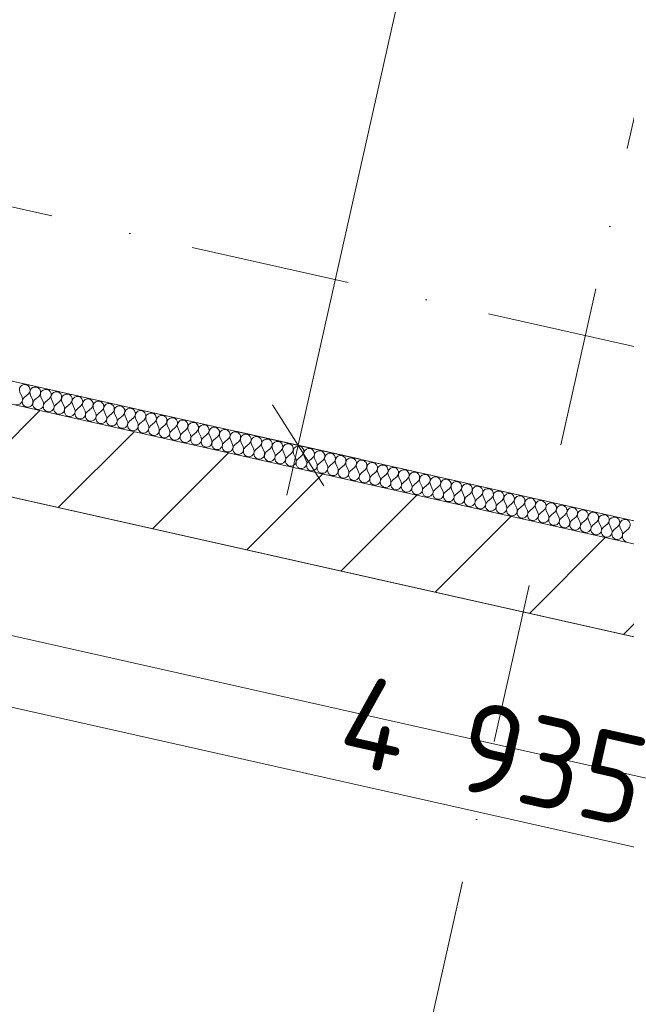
# Model space of a CAD drawing. Header units: millimetres. Extents: x -7213913 to -6930525, y 6129472 to 6355042.
# Tile 157 of 214: x -7189615 to -7188277, y 6172945 to 6175118. Entities that reach past the tile are written whole.
import ezdxf
from ezdxf.enums import TextEntityAlignment as Align

# ---------------------------------------------------------------- set-up
doc = ezdxf.new("R2010")
doc.units = ezdxf.units.MM
doc.header["$MEASUREMENT"] = 0
doc.linetypes.add('Штрихпунктирная', pattern=[670.277762, 352.777767, -176.388884, 0, -141.111112])
for name, color, linetype, lineweight in [('0_Ном._пера__120', 7, 'Continuous', 0), ('S - квартира_помещение.АР_Ном._пера__2', 8, 'Continuous', 15), ('S - МОП.АР_Ном._пера__2', 8, 'Continuous', 15), ('АР-Стены_внешние_.АР_Ном._пера__1', 7, 'Continuous', 0), ('АР-Стены_Перегородки_межквартирные_200.АР_Ном._пера__1', 7, 'Continuous', 15), ('АР-Чертеж-Оси_Осевые размеры.АР_Ном._пера__120', 7, 'Continuous', 0), ('АР-Чертеж-Размеры.АР_Ном._пера__1', 7, 'Continuous', 0), ('Паспорта Зон Archicad_Ном._пера__1', 7, 'Continuous', 0)]:
    doc.layers.add(name, color=color, linetype=linetype, lineweight=lineweight)
for name, color, linetype in [('S - квартира_помещение.АР', 7, 'Continuous'), ('S - МОП.АР', 7, 'Continuous'), ('АР-Стены_внешние_.АР', 7, 'Continuous'), ('АР-Стены_Перегородки_межквартирные_200.АР', 7, 'Continuous'), ('АР-Чертеж-Оси_Осевые размеры.АР', 7, 'Continuous'), ('АР-Чертеж-Размеры.АР', 7, 'Continuous')]:
    doc.layers.add(name, color=color, linetype=linetype)
doc.styles.add('РЎР“Р•РќР•Р\xa0Р\x98Р\xa0_РЎРўР\x98Р›Р¬_1', font='txt')
doc.styles.add('РЎР“Р•РќР•Р\xa0Р\x98Р\xa0_РЎРўР\x98Р›Р¬_2', font='calibri.ttf')
doc.styles.add('РЎР“Р•РќР•Р\xa0Р\x98Р\xa0_РЎРўР\x98Р›Р¬_3', font='GOST_Common.ttf')
doc.styles.add('РЎР“Р•РќР•Р\xa0Р\x98Р\xa0_РЎРўР\x98Р›Р¬_5', font='GOTHIC.TTF')
doc.dimstyles.new('СГЕНЕРИР_СТИЛЬ__3', dxfattribs={"dimtxt": 200, "dimasz": 142.5, "dimexe": 0.18, "dimexo": 0.0625, "dimgap": 0, "dimtad": 1, "dimdec": 0, "dimzin": 0, "dimdsep": 46, "dimtxsty": 'РЎР“Р•РќР•Р\xa0Р\x98Р\xa0_РЎРўР\x98Р›Р¬_3', "dimblk": 'ARROWHEAD_6', "dimblk1": 'ARROWHEAD_6', "dimblk2": 'ARROWHEAD_6', "dimcen": 0.09, "dimse1": 1, "dimse2": 1, "dimclrd": 7, "dimclre": 7, "dimclrt": 7, "dimazin": 0, "dimtfac": 1, "dimtdec": 4, "dimtmove": 0, "dimatfit": 3, "dimfxl": 1, "dimtolj": 1, "dimtzin": 0, "dimarcsym": 0})
doc.dimstyles.new('СГЕНЕРИР_СТИЛЬ__4', dxfattribs={"dimtxt": 200, "dimasz": 142.5, "dimexe": 0.18, "dimexo": 0.0625, "dimgap": 0, "dimtad": 1, "dimdec": 0, "dimzin": 0, "dimdsep": 46, "dimtxsty": 'РЎР“Р•РќР•Р\xa0Р\x98Р\xa0_РЎРўР\x98Р›Р¬_3', "dimblk": 'ARROWHEAD_6', "dimblk1": 'ARROWHEAD_6', "dimblk2": 'ARROWHEAD_6', "dimcen": 0.09, "dimse1": 1, "dimse2": 1, "dimclrd": 7, "dimclre": 7, "dimclrt": 7, "dimazin": 0, "dimtfac": 1, "dimtdec": 4, "dimtmove": 2, "dimatfit": 3, "dimfxl": 1, "dimtolj": 1, "dimtzin": 0, "dimarcsym": 0})
doc.dimstyles.new('СГЕНЕРИР_СТИЛЬ__5', dxfattribs={"dimtxt": 129.999995, "dimasz": 142.5, "dimexe": 0.18, "dimexo": 300000, "dimgap": 0, "dimtad": 1, "dimdec": 0, "dimzin": 0, "dimdsep": 46, "dimtxsty": 'РЎР“Р•РќР•Р\xa0Р\x98Р\xa0_РЎРўР\x98Р›Р¬_3', "dimblk": 'ARROWHEAD_6', "dimblk1": 'ARROWHEAD_6', "dimblk2": 'ARROWHEAD_6', "dimcen": 0.09, "dimclrd": 7, "dimclre": 7, "dimclrt": 7, "dimazin": 0, "dimtfac": 1, "dimtdec": 4, "dimtmove": 0, "dimatfit": 3, "dimfxl": 1, "dimtolj": 1, "dimtzin": 0, "dimarcsym": 0})

# ---------------------------------------------------------------- blocks, each defined once
blk = doc.blocks.new('Кухня-столовая_1_36_10', base_point=(-7189706.6, 6172379.4))
at = {"layer": 'S - квартира_помещение.АР_Ном._пера__2', "color": 8, "linetype": 'Continuous', "lineweight": 15, "flags": 128}
blk.add_lwpolyline([(-7191575.2, 6171426.9), (-7190722.4, 6171235.4), (-7190722.6, 6171234.4), (-7186334.8, 6170248.9), (-7186314, 6170301.4), (-7186280.6, 6170774.7), (-7186280.6, 6170774.7), (-7186104.1, 6173271.8), (-7188699.2, 6173854.7), (-7193260.6, 6174879.1), (-7193758.8, 6172665.4), (-7191416.4, 6172138.2)], close=True, dxfattribs=at)
at = {"layer": 'Паспорта Зон Archicad_Ном._пера__1', "color": 7, "lineweight": 0, "style": 'РЎР“Р•РќР•Р\xa0Р\x98Р\xa0_РЎРўР\x98Р›Р¬_1'}
blk.add_attdef('ROOM_NUMBER', text='', height=250, rotation=347.3417, dxfattribs=at).set_placement((-7189753, 6172541.6), align=Align.MIDDLE_CENTER)
at = {"layer": 'Паспорта Зон Archicad_Ном._пера__1', "color": 7, "lineweight": 0, "style": 'РЎР“Р•РќР•Р\xa0Р\x98Р\xa0_РЎРўР\x98Р›Р¬_2'}
blk.add_attdef('ROOM_AREA', text='', height=200, rotation=347.3417, dxfattribs=at).set_placement((-7186500.4, 6170782.9), align=Align.MIDDLE_RIGHT)
blk = doc.blocks.new('Лифтовой холл _ ПБЗ_1_51_10', base_point=(-7188853.3, 6178755.2))
at = {"layer": 'S - МОП.АР_Ном._пера__2', "color": 8, "linetype": 'Continuous', "lineweight": 15, "flags": 128}
blk.add_lwpolyline([(-7192033.9, 6181367.8), (-7192391.1, 6179777.4), (-7190283.6, 6179304.1), (-7191317.8, 6174699), (-7187902.9, 6173932.1), (-7186511.4, 6180127.5)], close=True, dxfattribs=at)
at = {"layer": 'Паспорта Зон Archicad_Ном._пера__1', "color": 7, "lineweight": 0, "style": 'РЎР“Р•РќР•Р\xa0Р\x98Р\xa0_РЎРўР\x98Р›Р¬_3'}
blk.add_attdef('ROOM_NUMBER', text='', height=350, rotation=347.3417, dxfattribs=at).set_placement((-7188399.6, 6179289.7), align=Align.MIDDLE_CENTER)
at = {"layer": 'Паспорта Зон Archicad_Ном._пера__1', "color": 7, "lineweight": 0, "style": 'РЎР“Р•РќР•Р\xa0Р\x98Р\xa0_РЎРўР\x98Р›Р¬_2'}
blk.add_attdef('ROOM_AREA', text='', height=200, rotation=347.3417, dxfattribs=at).set_placement((-7188124.3, 6178671.6), align=Align.MIDDLE_RIGHT)
blk = doc.blocks.new('Стена_208_10', base_point=(-7193336.2, 6174998.6))
at = {"layer": 'АР-Стены_Перегородки_межквартирные_200.АР', "linetype": 'Continuous', "lineweight": 0, "true_color": 0x000000}
h = blk.add_hatch(dxfattribs=at)
h.set_pattern_fill('БЛОКИ_БЕТОННЫЕ_ЭФФЕКТИВН_28', color=18, style=0, pattern_type=2)
h.set_pattern_definition([(45, (-6566190.34, 6562677.8), (-127.279217, 127.279217), [])])
h.paths.add_polyline_path([(-7193260.6, 6174879.1), (-7186020.2, 6173253), (-7185976.4, 6173448.1), (-7193216.8, 6175074.3)])
at = {"layer": 'АР-Стены_Перегородки_межквартирные_200.АР_Ном._пера__1', "color": 7, "linetype": 'Continuous', "lineweight": 15, "flags": 128}
for points in [[(-7193260.6, 6174879.1), (-7186104.1, 6173271.8)], [(-7187894.3, 6173878.9), (-7191348.3, 6174654.6)]]:
    blk.add_lwpolyline(points, dxfattribs=at)
blk = doc.blocks.new('*X542', base_point=(-6566190.3, 6562677.8))
at = {"layer": 'АР-Стены_внешние_.АР_Ном._пера__1', "color": 7, "linetype": 'Continuous', "lineweight": 0}
for p, q in [((-7189614.7, 6174295.8), (-7189609.8, 6174284.9)), ((-7189596.1, 6174291.6), (-7189605.2, 6174283.9)), ((-7189591.5, 6174290.5), (-7189586.6, 6174279.7)), ((-7189572.9, 6174286.4), (-7189581.9, 6174278.6)), ((-7189568.2, 6174285.3), (-7189563.4, 6174274.5)), ((-7189549.7, 6174281.2), (-7189558.7, 6174273.4)), ((-7189545, 6174280.1), (-7189540.1, 6174269.3)), ((-7189526.4, 6174275.9), (-7189535.5, 6174268.2)), ((-7189521.8, 6174274.9), (-7189516.9, 6174264)), ((-7189503.2, 6174270.7), (-7189512.3, 6174263)), ((-7189498.5, 6174269.7), (-7189493.7, 6174258.8)), ((-7189480, 6174265.5), (-7189489, 6174257.8)), ((-7189475.3, 6174264.5), (-7189470.4, 6174253.6)), ((-7189456.7, 6174260.3), (-7189465.8, 6174252.6)), ((-7189452.1, 6174259.2), (-7189447.2, 6174248.4)), ((-7189433.5, 6174255.1), (-7189442.6, 6174247.3)), ((-7189428.9, 6174254), (-7189424, 6174243.2)), ((-7189410.3, 6174249.9), (-7189419.3, 6174242.1)), ((-7189405.6, 6174248.8), (-7189400.7, 6174238)), ((-7189387, 6174244.6), (-7189396.1, 6174236.9)), ((-7189382.4, 6174243.6), (-7189377.5, 6174232.7)), ((-7189363.8, 6174239.4), (-7189372.9, 6174231.7)), ((-7189359.2, 6174238.4), (-7189354.3, 6174227.5)), ((-7189340.6, 6174234.2), (-7189349.6, 6174226.5)), ((-7189335.9, 6174233.2), (-7189331, 6174222.3)), ((-7189317.3, 6174229), (-7189326.4, 6174221.3)), ((-7189312.7, 6174227.9), (-7189307.8, 6174217.1)), ((-7189294.1, 6174223.8), (-7189303.2, 6174216)), ((-7189289.5, 6174222.7), (-7189284.6, 6174211.9)), ((-7189270.9, 6174218.5), (-7189279.9, 6174210.8)), ((-7189266.2, 6174217.5), (-7189261.4, 6174206.6)), ((-7189247.7, 6174213.3), (-7189256.7, 6174205.6)), ((-7189243, 6174212.3), (-7189238.1, 6174201.4)), ((-7189224.4, 6174208.1), (-7189233.5, 6174200.4)), ((-7189219.8, 6174207.1), (-7189214.9, 6174196.2)), ((-7189201.2, 6174202.9), (-7189210.2, 6174195.2)), ((-7189196.5, 6174201.9), (-7189191.7, 6174191)), ((-7189178, 6174197.7), (-7189187, 6174190)), ((-7189173.3, 6174196.6), (-7189168.4, 6174185.8)), ((-7189154.7, 6174192.5), (-7189163.8, 6174184.7)), ((-7189150.1, 6174191.4), (-7189145.2, 6174180.6)), ((-7189131.5, 6174187.2), (-7189140.6, 6174179.5)), ((-7189126.9, 6174186.2), (-7189122, 6174175.3)), ((-7189108.3, 6174182), (-7189117.3, 6174174.3)), ((-7189103.6, 6174181), (-7189098.7, 6174170.1)), ((-7189085, 6174176.8), (-7189094.1, 6174169.1)), ((-7189080.4, 6174175.8), (-7189075.5, 6174164.9)), ((-7189061.8, 6174171.6), (-7189070.9, 6174163.9)), ((-7189057.2, 6174170.5), (-7189052.3, 6174159.7)), ((-7189038.6, 6174166.4), (-7189047.6, 6174158.6)), ((-7189033.9, 6174165.3), (-7189029, 6174154.5)), ((-7189015.3, 6174161.2), (-7189024.4, 6174153.4)), ((-7189010.7, 6174160.1), (-7189005.8, 6174149.3)), ((-7188992.1, 6174155.9), (-7189001.2, 6174148.2)), ((-7188987.5, 6174154.9), (-7188982.6, 6174144)), ((-7188968.9, 6174150.7), (-7188977.9, 6174143)), ((-7188964.2, 6174149.7), (-7188959.4, 6174138.8)), ((-7188945.7, 6174145.5), (-7188954.7, 6174137.8)), ((-7188941, 6174144.5), (-7188936.1, 6174133.6)), ((-7188922.4, 6174140.3), (-7188931.5, 6174132.6)), ((-7188917.8, 6174139.2), (-7188912.9, 6174128.4)), ((-7188899.2, 6174135.1), (-7188908.2, 6174127.3)), ((-7188894.5, 6174134), (-7188889.7, 6174123.2)), ((-7188876, 6174129.9), (-7188885, 6174122.1)), ((-7188871.3, 6174128.8), (-7188866.4, 6174117.9)), ((-7188852.7, 6174124.6), (-7188861.8, 6174116.9)), ((-7188848.1, 6174123.6), (-7188843.2, 6174112.7)), ((-7188829.5, 6174119.4), (-7188838.6, 6174111.7)), ((-7188824.9, 6174118.4), (-7188820, 6174107.5)), ((-7188806.3, 6174114.2), (-7188815.3, 6174106.5)), ((-7188801.6, 6174113.2), (-7188796.7, 6174102.3)), ((-7188783, 6174109), (-7188792.1, 6174101.3)), ((-7188778.4, 6174107.9), (-7188773.5, 6174097.1)), ((-7188759.8, 6174103.8), (-7188768.9, 6174096)), ((-7188755.2, 6174102.7), (-7188750.3, 6174091.9)), ((-7188736.6, 6174098.5), (-7188745.6, 6174090.8)), ((-7188731.9, 6174097.5), (-7188727, 6174086.6)), ((-7188713.3, 6174093.3), (-7188722.4, 6174085.6)), ((-7188708.7, 6174092.3), (-7188703.8, 6174081.4)), ((-7188690.1, 6174088.1), (-7188699.2, 6174080.4)), ((-7188685.5, 6174087.1), (-7188680.6, 6174076.2)), ((-7188666.9, 6174082.9), (-7188675.9, 6174075.2)), ((-7188662.2, 6174081.9), (-7188657.4, 6174071)), ((-7188643.7, 6174077.7), (-7188652.7, 6174069.9)), ((-7188639, 6174076.6), (-7188634.1, 6174065.8)), ((-7188620.4, 6174072.5), (-7188629.5, 6174064.7)), ((-7188615.8, 6174071.4), (-7188610.9, 6174060.6)), ((-7188597.2, 6174067.2), (-7188606.2, 6174059.5)), ((-7188592.5, 6174066.2), (-7188587.7, 6174055.3)), ((-7188574, 6174062), (-7188583, 6174054.3)), ((-7188569.3, 6174061), (-7188564.4, 6174050.1)), ((-7188550.7, 6174056.8), (-7188559.8, 6174049.1)), ((-7188546.1, 6174055.8), (-7188541.2, 6174044.9)), ((-7188527.5, 6174051.6), (-7188536.6, 6174043.9)), ((-7188522.9, 6174050.5), (-7188518, 6174039.7)), ((-7188504.3, 6174046.4), (-7188513.3, 6174038.6)), ((-7188499.6, 6174045.3), (-7188494.7, 6174034.5)), ((-7188481, 6174041.2), (-7188490.1, 6174033.4)), ((-7188476.4, 6174040.1), (-7188471.5, 6174029.3)), ((-7188457.8, 6174035.9), (-7188466.9, 6174028.2)), ((-7188453.2, 6174034.9), (-7188448.3, 6174024)), ((-7188434.6, 6174030.7), (-7188443.6, 6174023)), ((-7188429.9, 6174029.7), (-7188425, 6174018.8)), ((-7188411.3, 6174025.5), (-7188420.4, 6174017.8)), ((-7188406.7, 6174024.5), (-7188401.8, 6174013.6)), ((-7188388.1, 6174020.3), (-7188397.2, 6174012.6)), ((-7188383.5, 6174019.2), (-7188378.6, 6174008.4)), ((-7188364.9, 6174015.1), (-7188373.9, 6174007.3)), ((-7188360.2, 6174014), (-7188355.4, 6174003.2)), ((-7188341.7, 6174009.8), (-7188350.7, 6174002.1)), ((-7188337, 6174008.8), (-7188332.1, 6173997.9)), ((-7188318.4, 6174004.6), (-7188327.5, 6173996.9)), ((-7188313.8, 6174003.6), (-7188308.9, 6173992.7)), ((-7188295.2, 6173999.4), (-7188304.2, 6173991.7)), ((-7188290.5, 6173998.4), (-7188285.7, 6173987.5)), ((-7188272, 6173994.2), (-7188281, 6173986.5))]:
    blk.add_line(p, q, dxfattribs=at)
for centre, start, end in [((-7189603.8, 6174300.6), 310.4719, 204.2117), ((-7189580.6, 6174295.4), 310.4719, 204.2117), ((-7189557.4, 6174290.2), 310.4719, 204.2117), ((-7189620.7, 6174280), 257.3418, 24.2117), ((-7189597.4, 6174274.8), 130.4719, 257.3418), ((-7189597.4, 6174274.8), 257.3418, 24.2117), ((-7189574.2, 6174269.6), 130.4719, 257.3418), ((-7189534.2, 6174285), 310.4719, 204.2117), ((-7189510.9, 6174279.8), 310.4719, 204.2117), ((-7189487.7, 6174274.6), 310.4719, 204.2117), ((-7189464.5, 6174269.3), 310.4719, 204.2117), ((-7189574.2, 6174269.6), 257.3418, 24.2117), ((-7189551, 6174264.4), 130.4719, 257.3418), ((-7189551, 6174264.4), 257.3418, 24.2117), ((-7189527.8, 6174259.2), 130.4719, 257.3418), ((-7189527.8, 6174259.2), 257.3418, 24.2117), ((-7189504.5, 6174253.9), 130.4719, 257.3418), ((-7189504.5, 6174253.9), 257.3418, 24.2117), ((-7189481.3, 6174248.7), 130.4719, 257.3418), ((-7189441.2, 6174264.1), 310.4719, 204.2117), ((-7189418, 6174258.9), 310.4719, 204.2117), ((-7189394.8, 6174253.7), 310.4719, 204.2117), ((-7189371.5, 6174248.5), 310.4719, 204.2117), ((-7189481.3, 6174248.7), 257.3418, 24.2117), ((-7189458.1, 6174243.5), 130.4719, 257.3418), ((-7189458.1, 6174243.5), 257.3418, 24.2117), ((-7189434.8, 6174238.3), 130.4719, 257.3418), ((-7189434.8, 6174238.3), 257.3418, 24.2117), ((-7189411.6, 6174233.1), 130.4719, 257.3418), ((-7189411.6, 6174233.1), 257.3418, 24.2117), ((-7189388.4, 6174227.9), 130.4719, 257.3418), ((-7189348.3, 6174243.3), 310.4719, 204.2117), ((-7189325.1, 6174238), 310.4719, 204.2117), ((-7189301.8, 6174232.8), 310.4719, 204.2117), ((-7189278.6, 6174227.6), 310.4719, 204.2117), ((-7189255.4, 6174222.4), 310.4719, 204.2117), ((-7189388.4, 6174227.9), 257.3418, 24.2117), ((-7189365.1, 6174222.6), 130.4719, 257.3418), ((-7189365.1, 6174222.6), 257.3418, 24.2117), ((-7189341.9, 6174217.4), 130.4719, 257.3418), ((-7189341.9, 6174217.4), 257.3418, 24.2117), ((-7189318.7, 6174212.2), 130.4719, 257.3418), ((-7189318.7, 6174212.2), 257.3418, 24.2117), ((-7189295.4, 6174207), 130.4719, 257.3418), ((-7189232.2, 6174217.2), 310.4719, 204.2117), ((-7189208.9, 6174212), 310.4719, 204.2117), ((-7189185.7, 6174206.7), 310.4719, 204.2117), ((-7189162.5, 6174201.5), 310.4719, 204.2117), ((-7189295.4, 6174207), 257.3418, 24.2117), ((-7189272.2, 6174201.8), 130.4719, 257.3418), ((-7189272.2, 6174201.8), 257.3418, 24.2117), ((-7189249, 6174196.5), 130.4719, 257.3418), ((-7189249, 6174196.5), 257.3418, 24.2117), ((-7189225.8, 6174191.3), 130.4719, 257.3418), ((-7189225.8, 6174191.3), 257.3418, 24.2117), ((-7189202.5, 6174186.1), 130.4719, 257.3418), ((-7189202.5, 6174186.1), 257.3418, 24.2117), ((-7189139.2, 6174196.3), 310.4719, 204.2117), ((-7189116, 6174191.1), 310.4719, 204.2117), ((-7189092.8, 6174185.9), 310.4719, 204.2117), ((-7189069.5, 6174180.6), 310.4719, 204.2117), ((-7189179.3, 6174180.9), 130.4719, 257.3418), ((-7189179.3, 6174180.9), 257.3418, 24.2117), ((-7189156.1, 6174175.7), 130.4719, 257.3418), ((-7189156.1, 6174175.7), 257.3418, 24.2117), ((-7189132.8, 6174170.5), 130.4719, 257.3418), ((-7189132.8, 6174170.5), 257.3418, 24.2117), ((-7189109.6, 6174165.2), 130.4719, 257.3418), ((-7189109.6, 6174165.2), 257.3418, 24.2117), ((-7189086.4, 6174160), 130.4719, 257.3418), ((-7189046.3, 6174175.4), 310.4719, 204.2117), ((-7189023.1, 6174170.2), 310.4719, 204.2117), ((-7188999.8, 6174165), 310.4719, 204.2117), ((-7188976.6, 6174159.8), 310.4719, 204.2117), ((-7189086.4, 6174160), 257.3418, 24.2117), ((-7189063.1, 6174154.8), 130.4719, 257.3418), ((-7189063.1, 6174154.8), 257.3418, 24.2117), ((-7189039.9, 6174149.6), 130.4719, 257.3418), ((-7189039.9, 6174149.6), 257.3418, 24.2117), ((-7189016.7, 6174144.4), 130.4719, 257.3418), ((-7189016.7, 6174144.4), 257.3418, 24.2117), ((-7188993.4, 6174139.2), 130.4719, 257.3418), ((-7188953.4, 6174154.6), 310.4719, 204.2117), ((-7188930.2, 6174149.3), 310.4719, 204.2117), ((-7188906.9, 6174144.1), 310.4719, 204.2117), ((-7188883.7, 6174138.9), 310.4719, 204.2117), ((-7188993.4, 6174139.2), 257.3418, 24.2117), ((-7188970.2, 6174133.9), 130.4719, 257.3418), ((-7188970.2, 6174133.9), 257.3418, 24.2117), ((-7188947, 6174128.7), 130.4719, 257.3418), ((-7188947, 6174128.7), 257.3418, 24.2117), ((-7188923.8, 6174123.5), 130.4719, 257.3418), ((-7188923.8, 6174123.5), 257.3418, 24.2117), ((-7188900.5, 6174118.3), 130.4719, 257.3418), ((-7188860.5, 6174133.7), 310.4719, 204.2117), ((-7188837.2, 6174128.5), 310.4719, 204.2117), ((-7188814, 6174123.3), 310.4719, 204.2117), ((-7188790.8, 6174118), 310.4719, 204.2117), ((-7188900.5, 6174118.3), 257.3418, 24.2117), ((-7188877.3, 6174113.1), 130.4719, 257.3418), ((-7188877.3, 6174113.1), 257.3418, 24.2117), ((-7188854.1, 6174107.8), 130.4719, 257.3418), ((-7188854.1, 6174107.8), 257.3418, 24.2117), ((-7188830.8, 6174102.6), 130.4719, 257.3418), ((-7188830.8, 6174102.6), 257.3418, 24.2117), ((-7188807.6, 6174097.4), 130.4719, 257.3418), ((-7188767.5, 6174112.8), 310.4719, 204.2117), ((-7188744.3, 6174107.6), 310.4719, 204.2117), ((-7188721.1, 6174102.4), 310.4719, 204.2117), ((-7188697.8, 6174097.2), 310.4719, 204.2117), ((-7188674.6, 6174091.9), 310.4719, 204.2117), ((-7188807.6, 6174097.4), 257.3418, 24.2117), ((-7188784.4, 6174092.2), 130.4719, 257.3418), ((-7188784.4, 6174092.2), 257.3418, 24.2117), ((-7188761.1, 6174087), 130.4719, 257.3418), ((-7188761.1, 6174087), 257.3418, 24.2117), ((-7188737.9, 6174081.8), 130.4719, 257.3418), ((-7188737.9, 6174081.8), 257.3418, 24.2117), ((-7188714.7, 6174076.5), 130.4719, 257.3418), ((-7188651.4, 6174086.7), 310.4719, 204.2117), ((-7188628.1, 6174081.5), 310.4719, 204.2117), ((-7188604.9, 6174076.3), 310.4719, 204.2117), ((-7188581.7, 6174071.1), 310.4719, 204.2117), ((-7188714.7, 6174076.5), 257.3418, 24.2117), ((-7188691.4, 6174071.3), 130.4719, 257.3418), ((-7188691.4, 6174071.3), 257.3418, 24.2117), ((-7188668.2, 6174066.1), 130.4719, 257.3418), ((-7188668.2, 6174066.1), 257.3418, 24.2117), ((-7188645, 6174060.9), 130.4719, 257.3418), ((-7188645, 6174060.9), 257.3418, 24.2117), ((-7188621.8, 6174055.7), 130.4719, 257.3418), ((-7188621.8, 6174055.7), 257.3418, 24.2117), ((-7188558.5, 6174065.9), 310.4719, 204.2117), ((-7188535.2, 6174060.6), 310.4719, 204.2117), ((-7188512, 6174055.4), 310.4719, 204.2117), ((-7188488.8, 6174050.2), 310.4719, 204.2117), ((-7188598.5, 6174050.5), 130.4719, 257.3418), ((-7188598.5, 6174050.5), 257.3418, 24.2117), ((-7188575.3, 6174045.2), 130.4719, 257.3418), ((-7188575.3, 6174045.2), 257.3418, 24.2117), ((-7188552.1, 6174040), 130.4719, 257.3418), ((-7188552.1, 6174040), 257.3418, 24.2117), ((-7188528.8, 6174034.8), 130.4719, 257.3418), ((-7188528.8, 6174034.8), 257.3418, 24.2117), ((-7188505.6, 6174029.6), 130.4719, 257.3418), ((-7188465.5, 6174045), 310.4719, 204.2117), ((-7188442.3, 6174039.8), 310.4719, 204.2117), ((-7188419.1, 6174034.6), 310.4719, 204.2117), ((-7188395.8, 6174029.3), 310.4719, 204.2117), ((-7188505.6, 6174029.6), 257.3418, 24.2117), ((-7188482.4, 6174024.4), 130.4719, 257.3418), ((-7188482.4, 6174024.4), 257.3418, 24.2117), ((-7188459.1, 6174019.2), 130.4719, 257.3418), ((-7188459.1, 6174019.2), 257.3418, 24.2117), ((-7188435.9, 6174013.9), 130.4719, 257.3418), ((-7188435.9, 6174013.9), 257.3418, 24.2117), ((-7188412.7, 6174008.7), 130.4719, 257.3418), ((-7188372.6, 6174024.1), 310.4719, 204.2117), ((-7188349.4, 6174018.9), 310.4719, 204.2117), ((-7188326.1, 6174013.7), 310.4719, 204.2117), ((-7188302.9, 6174008.5), 310.4719, 204.2117), ((-7188412.7, 6174008.7), 257.3418, 24.2117), ((-7188389.4, 6174003.5), 130.4719, 257.3418), ((-7188389.4, 6174003.5), 257.3418, 24.2117), ((-7188366.2, 6173998.3), 130.4719, 257.3418), ((-7188366.2, 6173998.3), 257.3418, 24.2117), ((-7188343, 6173993.1), 130.4719, 257.3418), ((-7188343, 6173993.1), 257.3418, 24.2117), ((-7188319.8, 6173987.8), 130.4719, 257.3418), ((-7188279.7, 6174003.3), 310.4719, 204.2117), ((-7188319.8, 6173987.8), 257.3418, 24.2117), ((-7188296.5, 6173982.6), 130.4719, 257.3418), ((-7188296.5, 6173982.6), 257.3418, 24.2117), ((-7188273.3, 6173977.4), 130.4719, 257.3418)]:
    blk.add_arc(centre, 11.9, start, end, dxfattribs=at)
blk = doc.blocks.new('Стена_227_10', base_point=(-7191337.3, 6174703.4))
at = {"layer": 'АР-Стены_внешние_.АР_Ном._пера__1', "color": 7, "linetype": 'Continuous', "lineweight": 0, "flags": 128}
for points in [[(-7187883.4, 6173927.7), (-7191337.3, 6174703.4)], [(-7191348.3, 6174654.6), (-7187894.3, 6173878.9)]]:
    blk.add_lwpolyline(points, dxfattribs=at)
at = {"layer": 'АР-Стены_внешние_.АР', "color": 7, "lineweight": 0}
blk.add_blockref('*X542', (-6566190.3, 6562677.8), dxfattribs=at)
blk = doc.blocks.new('Полилиния_2_10', base_point=(-7186841.8, 6173131.8))
at = {"layer": '0_Ном._пера__120', "color": 7, "linetype": 'Continuous', "lineweight": 0, "flags": 128}
blk.add_lwpolyline([(-7186841.8, 6173131.8), (-7190461.8, 6173944.8), (-7191342.2, 6174908)], dxfattribs=at)
blk = doc.blocks.new('*D1013', base_point=(-6566190.3, 6562677.8))
at = {"layer": 'АР-Чертеж-Размеры.АР_Ном._пера__1', "color": 7, "linetype": 'Continuous', "lineweight": 0, "transparency": 16777216}
for p, q in [((-7187609.1, 6180374), (-7187584.4, 6180483.8)), ((-7187552.3, 6180284.4), (-7187665.8, 6180463.7)), ((-7187471.9, 6180343.2), (-7187746.3, 6180404.9)), ((-7189000.5, 6174178.6), (-7187609.1, 6180374)), ((-7189057.3, 6174268.2), (-7188943.8, 6174089)), ((-7188863.3, 6174147.8), (-7189137.7, 6174209.4)), ((-7189025.2, 6174068.8), (-7189000.5, 6174178.6))]:
    blk.add_line(p, q, dxfattribs=at)
at = {"layer": 'АР-Чертеж-Размеры.АР_Ном._пера__1', "color": 7, "lineweight": 0, "transparency": 16777216, "insert": (-7188375.5, 6177080.4), "char_height": 130, "attachment_point": 7, "rotation": 77.3418, "style": 'РЎР“Р•РќР•Р\xa0Р\x98Р\xa0_РЎРўР\x98Р›Р¬_3'}
blk.add_mtext('\\A1;{\\pql;\\fGOST Common|b0|i0|c204|p0;\\W1.000000;6\xa0350}', dxfattribs=at)
blk = doc.blocks.new('ARROWHEAD_6')
at = {"color": 0, "linetype": 'Continuous', "lineweight": 0}
for p, q in [((-0.5, -0.5), (0.5, 0.5)), ((0, 0), (-1, 0))]:
    blk.add_line(p, q, dxfattribs=at)
blk = doc.blocks.new('*D1066', base_point=(-6566190.3, 6562677.8))
at = {"layer": 'АР-Чертеж-Размеры.АР_Ном._пера__1', "color": 7, "linetype": 'Continuous', "lineweight": 0, "transparency": 16777216}
for p, q in [((-7187004.7, 6173474.1), (-7186980, 6173583.8)), ((-7186947.9, 6173384.5), (-7187061.4, 6173563.7)), ((-7186867.5, 6173443.3), (-7187141.9, 6173504.9)), ((-7187662.1, 6170546.8), (-7187004.7, 6173474.1)), ((-7187718.9, 6170636.4), (-7187605.4, 6170457.2)), ((-7187524.9, 6170516), (-7187799.3, 6170577.6)), ((-7187686.8, 6170437), (-7187662.1, 6170546.8))]:
    blk.add_line(p, q, dxfattribs=at)
at = {"layer": 'АР-Чертеж-Размеры.АР_Ном._пера__1', "color": 7, "lineweight": 0, "transparency": 16777216, "insert": (-7187363.9, 6172165.2), "char_height": 200, "attachment_point": 7, "rotation": 77.3417, "style": 'РЎР“Р•РќР•Р\xa0Р\x98Р\xa0_РЎРўР\x98Р›Р¬_3'}
blk.add_mtext('\\A1;{\\pql;\\fGOST Common|b0|i0|c204|p0;\\W1.000000;3\xa0000}', dxfattribs=at)
blk = doc.blocks.new('*D1113', base_point=(-6566190.3, 6562677.8))
at = {"layer": 'АР-Чертеж-Размеры.АР_Ном._пера__1', "color": 7, "linetype": 'Continuous', "lineweight": 0, "transparency": 16777216}
for p, q in [((-7191018.1, 6173911.7), (-7193359.7, 6174437.7)), ((-7190987.3, 6174048.9), (-7191048.9, 6173774.5)), ((-7191107.7, 6173855), (-7190928.5, 6173968.4)), ((-7186203.3, 6172830.2), (-7191018.1, 6173911.7)), ((-7186172.5, 6172967.4), (-7186234.1, 6172693)), ((-7186292.9, 6172773.5), (-7186113.7, 6172887)), ((-7186093.6, 6172805.6), (-7186203.3, 6172830.2))]:
    blk.add_line(p, q, dxfattribs=at)
at = {"layer": 'АР-Чертеж-Размеры.АР_Ном._пера__1', "color": 7, "lineweight": 0, "transparency": 16777216, "insert": (-7188922, 6173481.9), "char_height": 200, "attachment_point": 7, "rotation": 347.3406, "style": 'РЎР“Р•РќР•Р\xa0Р\x98Р\xa0_РЎРўР\x98Р›Р¬_3'}
blk.add_mtext('\\A1;{\\pql;\\fGOST Common|b0|i0|c204|p0;\\W1.000000;4\xa0935}', dxfattribs=at)
blk = doc.blocks.new('Стандартный Маркер Сетки[197]_10', base_point=(-7209178.4, 6179094.6))
at = {"layer": 'АР-Чертеж-Оси_Осевые размеры.АР_Ном._пера__120', "color": 7, "linetype": 'Штрихпунктирная', "lineweight": 0}
blk.add_line((-7208202.8, 6178875.5), (-7184083.8, 6173458.5), dxfattribs=at)
at = {"layer": 'АР-Чертеж-Оси_Осевые размеры.АР_Ном._пера__120', "color": 7, "lineweight": 0, "style": 'РЎР“Р•РќР•Р\xa0Р\x98Р\xa0_РЎРўР\x98Р›Р¬_5'}
blk.add_attdef('AC_MarkerText_1', text='', height=350, rotation=347.3417, dxfattribs=at).set_placement((-7209596.4, 6179385.2), align=Align.TOP_CENTER)
blk = doc.blocks.new('Стандартный Маркер Сетки[216]_10', base_point=(-7209178.4, 6179094.6))
at = {"layer": 'АР-Чертеж-Оси_Осевые размеры.АР_Ном._пера__120', "color": 7, "linetype": 'Штрихпунктирная', "lineweight": 0}
blk.add_line((-7208202.8, 6178875.5), (-7184083.8, 6173458.5), dxfattribs=at)
at = {"layer": 'АР-Чертеж-Оси_Осевые размеры.АР_Ном._пера__120', "color": 7, "lineweight": 0, "style": 'РЎР“Р•РќР•Р\xa0Р\x98Р\xa0_РЎРўР\x98Р›Р¬_5'}
blk.add_attdef('AC_MarkerText_1', text='', height=350, rotation=347.3417, dxfattribs=at).set_placement((-7209596.4, 6179385.2), align=Align.TOP_CENTER)
blk = doc.blocks.new('Стандартный Маркер Сетки[229]_10', base_point=(-7182542.5, 6200354.4))
at = {"layer": 'АР-Чертеж-Оси_Осевые размеры.АР_Ном._пера__120', "color": 7, "linetype": 'Штрихпунктирная', "lineweight": 0}
blk.add_line((-7182761.7, 6199378.7), (-7197533.7, 6133606.7), dxfattribs=at)
at = {"layer": 'АР-Чертеж-Оси_Осевые размеры.АР_Ном._пера__120', "color": 7, "lineweight": 0, "style": 'РЎР“Р•РќР•Р\xa0Р\x98Р\xa0_РЎРўР\x98Р›Р¬_5'}
blk.add_attdef('AC_MarkerText_1', text='', height=350, rotation=347.3417, dxfattribs=at).set_placement((-7197792.5, 6132324.2), align=Align.TOP_CENTER)

msp = doc.modelspace()

# ---------------------------------------------------------------- linework, layer by layer
at = {"layer": 'S - квартира_помещение.АР', "color": 254, "linetype": 'Continuous', "lineweight": 0, "true_color": 0xd8d8d8, "flags": 128}
msp.add_lwpolyline([(-7191575.2, 6171426.9), (-7190722.4, 6171235.4), (-7190722.6, 6171234.4), (-7186334.8, 6170248.9), (-7186314, 6170301.4), (-7186280.6, 6170774.7), (-7186280.6, 6170774.7), (-7186104.1, 6173271.8), (-7188699.2, 6173854.7), (-7193260.6, 6174879.1), (-7193758.8, 6172665.4), (-7191416.4, 6172138.2)], close=True, dxfattribs=at)
at = {"layer": 'S - МОП.АР', "color": 254, "linetype": 'Continuous', "lineweight": 0, "true_color": 0xdadada, "flags": 128}
msp.add_lwpolyline([(-7192033.9, 6181367.8), (-7192391.1, 6179777.4), (-7190283.6, 6179304.1), (-7191317.8, 6174699), (-7187902.9, 6173932.1), (-7186511.4, 6180127.5)], close=True, dxfattribs=at)

# ---------------------------------------------------------------- block references
at = {"color": 7, "linetype": 'Continuous', "lineweight": 0}
msp.add_blockref('Полилиния_2_10', (-7186841.8, 6173131.8), dxfattribs=at)
at = {"layer": 'S - квартира_помещение.АР', "color": 7, "linetype": 'Continuous', "lineweight": 0}
msp.add_blockref('Кухня-столовая_1_36_10', (-7189706.6, 6172379.4), dxfattribs=at)
at = {"layer": 'S - МОП.АР', "color": 7, "linetype": 'Continuous', "lineweight": 0}
msp.add_blockref('Лифтовой холл _ ПБЗ_1_51_10', (-7188853.3, 6178755.2), dxfattribs=at)
at = {"layer": 'АР-Стены_внешние_.АР', "color": 7, "lineweight": 0}
msp.add_blockref('Стена_227_10', (-7191337.3, 6174703.4), dxfattribs=at)
at = {"layer": 'АР-Стены_Перегородки_межквартирные_200.АР', "color": 7, "lineweight": 0}
msp.add_blockref('Стена_208_10', (-7193336.2, 6174998.6), dxfattribs=at)
at = {"layer": 'АР-Чертеж-Оси_Осевые размеры.АР', "color": 8, "linetype": 'Continuous', "lineweight": 15}
for name, p in [('Стандартный Маркер Сетки[229]_10', (-7182542.5, 6200354.4)), ('Стандартный Маркер Сетки[197]_10', (-7209178.4, 6179094.6)), ('Стандартный Маркер Сетки[216]_10', (-7209178.4, 6179094.6))]:
    msp.add_blockref(name, p, dxfattribs=at)

# ---------------------------------------------------------------- dimensions: what is measured, and where the dimension line sits
at = {"layer": 'АР-Чертеж-Размеры.АР', "color": 7, "linetype": 'Continuous', "lineweight": 0}
for base, p1, p2, angle, dimstyle, picture, middle, turn in [((-7187609.1, 6180374), (-7189610.4, 6174315.5), (-7188733.6, 6180626.6), 77.3418, 'СГЕНЕРИР_СТИЛЬ__5', '*D1013', (-7188390, 6177312.2), 77.3418), ((-7191018.1, 6173911.7), (-7186104.1, 6173271.8), (-7190919.1, 6174352.6), 167.3406, 'СГЕНЕРИР_СТИЛЬ__3', '*D1113', (-7188565.3, 6173504.3), 347.3406), ((-7187004.7, 6173474.1), (-7190722.7, 6171234.2), (-7189689.2, 6174077), 77.3417, 'СГЕНЕРИР_СТИЛЬ__4', '*D1066', (-7187386.3, 6172521.9), 77.3417)]:
    dim = msp.add_linear_dim(base=base, p1=p1, p2=p2, angle=angle, dimstyle=dimstyle, dxfattribs=at)
    dim.commit()
    dim.dimension.update_dxf_attribs({"geometry": picture, "text_midpoint": middle, "dimtype": 160, "text_rotation": turn})

doc.saveas('drawing.dxf')
